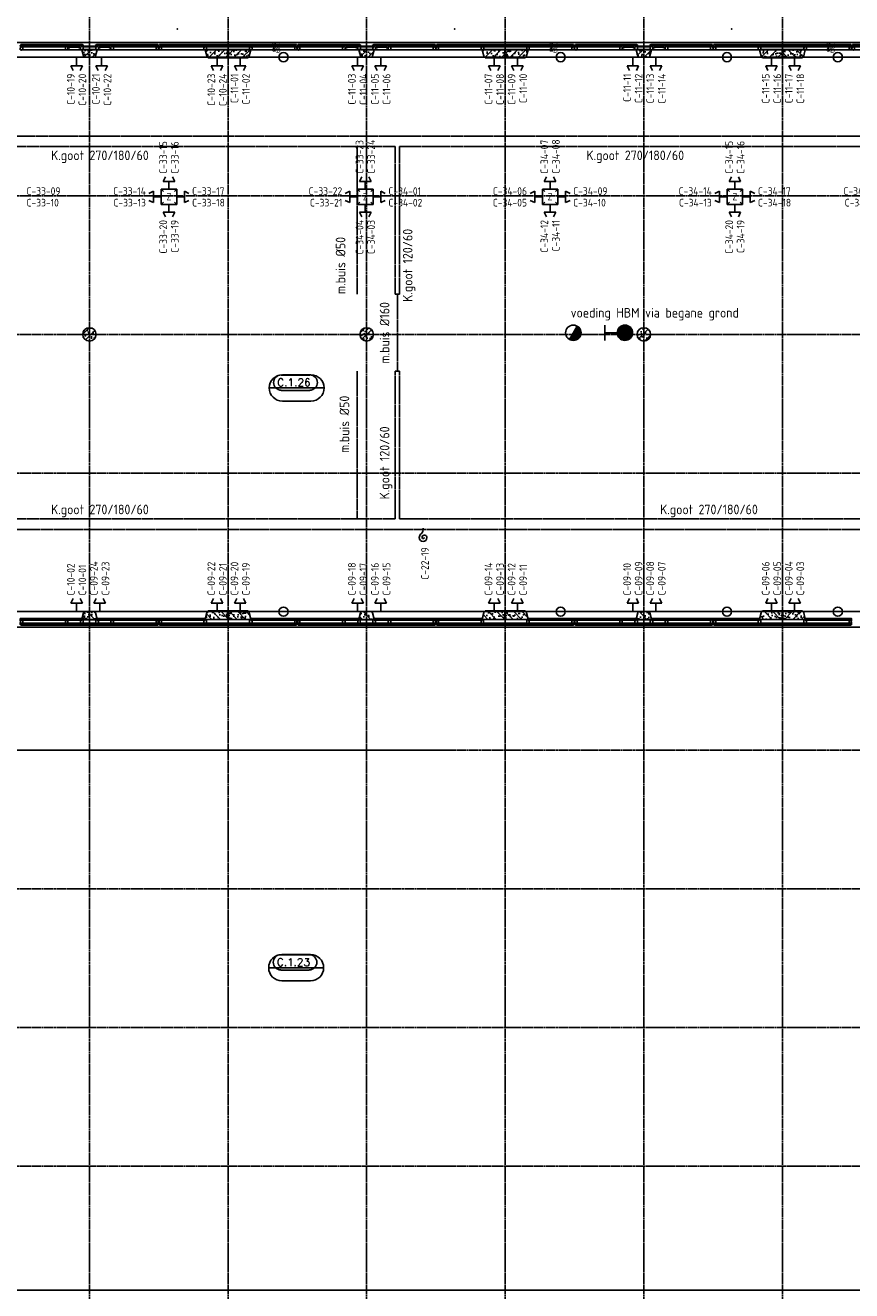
# Model space of a CAD drawing. Extents: x 0 to 1189, y 0 to 841.
# Tile 12 of 33: x 212 to 426, y 328 to 657. Entities that reach past the tile are written whole.
import ezdxf
from ezdxf.enums import TextEntityAlignment as Align

# ---------------------------------------------------------------- set-up
doc = ezdxf.new("R2010")
doc.units = 0
doc.header["$PDSIZE"] = 2
for name, pattern in [('B0304', [6, 5, -0.5, 0, -0.5]), ('DASHDOT', [25.4, 12.7, -6.35, 0, -6.35]), ('DASHDOT2', [12.7, 6.35, -3.175, 0, -3.175]), ('E0001', [1, 1, 0])]:
    doc.linetypes.add(name, pattern=pattern)
doc.layers.get('0').update_dxf_attribs({"linetype": 'CONTINUOUS'})
for name, color, linetype in [('AB$1A---_ATTRIB', 9, 'CONTINUOUS'), ('AL$1A---_ALGEMEEN', 9, 'CONTINUOUS'), ('EL65----_BEVEILIGING', 2, 'CONTINUOUS'), ('ET6130--_KANALISATIE', 7, 'CONTINUOUS'), ('GOTEN', 3, 'CONTINUOUS'), ('STRAMIEN', 1, 'CONTINUOUS'), ('VITELCODERING', 1, 'CONTINUOUS'), ('VITELDATA', 2, 'CONTINUOUS')]:
    doc.layers.add(name, color=color, linetype=linetype)
doc.styles.add('GBB_ISOP', font='b-gbp3.shx')
doc.styles.add('ROMANS', font='romans.shx', dxfattribs={"height": 300})
doc.styles.add('ROMANSCURSIEF', font='romans.shx', dxfattribs={"oblique": 15, "height": 300})
doc.styles.get("Standard").update_dxf_attribs({"font": 'ISO'})
pattern_1 = [(225, (0, 0), (108.6116, -108.6116), []), (197, (0, 0), (-41.26, -127.7242), [0, -130.56, -73.92, 0, -107.52]), (228, (0, 0), (29.465, -129.875), [0, -129.28, 0, -131.84, 0, -106.24]), (251, (0, 0), (76.6585, -107.6209), [0, -128, 0, -768, -105.28])]

# ---------------------------------------------------------------- blocks, each defined once
blk = doc.blocks.new('-STR-H')
at = {"layer": 'AL$1A---_ALGEMEEN', "linetype": 'DASHDOT', "ltscale": 0.5}
blk.add_line((0, 0), (-9880, 0), dxfattribs=at)
at = {"layer": 'AL$1A---_ALGEMEEN', "linetype": 'Continuous', "ltscale": 2}
blk.add_circle((-10000, 0), 120, dxfattribs=at)
for p in [(-8560, 0), (-4960, 0), (-1360, 0)]:
    blk.add_point(p, dxfattribs=at)
blk = doc.blocks.new('-P03')
at = {"layer": 'AL$1A---_ALGEMEEN', "ltscale": 2}
h = blk.add_hatch(dxfattribs=at)
h.set_pattern_fill('PREFB', color=256, scale=8, angle=180, style=0)
h.set_pattern_definition(pattern_1)
h.paths.add_polyline_path([(1829, 156), (1829, 200), (10, 200), (10, 125), (35, 100), (10, 75), (10, 0), (1787, 0)])
h.paths.add_polyline_path([(3791, 156), (3791, 200), (3409, 200), (3409, 156), (3451, 0), (3749, 0)])
h.paths.add_polyline_path([(7190, 125), (7190, 200), (6614, 200), (6614, 156), (6656, 0), (7190, 0), (7190, 75), (7165, 100)])
for p, q in [((10, 0), (10, -20)), ((7190, 0), (7190, -20)), ((10, -20), (1762, -20)), ((7190, -20), (6681, -20))]:
    blk.add_line(p, q, dxfattribs=at)
at = {"layer": 'AL$1A---_ALGEMEEN', "color": 15, "linetype": 'Continuous', "ltscale": 2}
for p, q in [((1767, 0), (1762, -20)), ((1787, 0), (6656, 0)), ((6676, 0), (6681, -20))]:
    blk.add_line(p, q, dxfattribs=at)
at = {"layer": 'AL$1A---_ALGEMEEN', "linetype": 'Continuous', "ltscale": 2}
for points in [[(10, 200), (1829, 200), (1829, 156), (1787, 0), (10, 0), (10, 75), (35, 100), (10, 125), (10, 200)], [(3409, 200), (3791, 200), (3791, 156), (3749, 0), (3451, 0), (3409, 156), (3409, 200)], [(7190, 200), (6614, 200), (6614, 156), (6656, 0), (7190, 0), (7190, 75), (7165, 100), (7190, 125), (7190, 200)]]:
    blk.add_lwpolyline(points, dxfattribs=at)
at = {"layer": 'AL$1A---_ALGEMEEN', "linetype": 'DASHDOT', "ltscale": 2, "rotation": 180}
blk.add_blockref('-STR-H', (-1360, 0), dxfattribs=at)
blk = doc.blocks.new('-P68')
at = {"layer": 'AL$1A---_ALGEMEEN', "ltscale": 2}
h = blk.add_hatch(dxfattribs=at)
h.set_pattern_fill('PREFB', color=256, scale=8, angle=180, style=0)
h.set_pattern_definition(pattern_1)
h.paths.add_polyline_path([(175, 0, 1), (-175, 0, 1)])
at = {"layer": 'AL$1A---_ALGEMEEN', "linetype": 'Continuous', "ltscale": 2}
blk.add_circle((0, 0), 175, dxfattribs=at)
blk.add_circle((0, 0), 175, dxfattribs=at)
blk = doc.blocks.new('-GLASA')
at = {"layer": 'AL$1A---_ALGEMEEN', "color": 15, "ltscale": 2}
for p, q in [((5, 27), (407, 27)), ((5, 27), (5, 3)), ((5, 22), (407, 22)), ((5, 7), (407, 7)), ((5, 3), (407, 3)), ((13, 22), (13, 7))]:
    blk.add_line(p, q, dxfattribs=at)
at = {"layer": 'AL$1A---_ALGEMEEN', "color": 15}
for p, q in [((17, 30), (21, 27)), ((17, 0), (21, 3))]:
    blk.add_line(p, q, dxfattribs=at)
at = {"layer": 'AL$1A---_ALGEMEEN', "color": 15, "ltscale": 2}
blk.add_lwpolyline([(5, 3), (0, 3), (5, 27), (0, 27), (5, 3)], dxfattribs=at)
at = {"layer": 'AL$1A---_ALGEMEEN'}
for p in [(0, 30), (0, 0)]:
    blk.add_point(p, dxfattribs=at)
blk = doc.blocks.new('_DOTSMALL')
at = {"color": 0, "linetype": 'ByBlock', "const_width": 0.5}
blk.add_lwpolyline([(-0.0625, 0, 1), (0.0625, 0, 1)], format="xyb", close=True, dxfattribs=at)
blk = doc.blocks.new('-P1KHE10')
at = {"layer": 'AL$1A---_ALGEMEEN', "ltscale": 2}
for p, q in [((-1731, 3199), (-1798, 3199)), ((-1798, 3199), (-1798, 3159)), ((-1798, 3159), (-1789, 3159)), ((-1789, 3090), (-1798, 3090)), ((-1798, 3090), (-1798, 3075)), ((-1778, 3075), (-1798, 3075)), ((-1789, 3159), (-1789, 3090)), ((-1778, 3075), (-1778, 3060)), ((-1778, 3060), (-1748, 3060)), ((-1748, 3060), (-1748, 3127)), ((-1748, 3127), (-1731, 3127)), ((-1731, 3127), (-1731, 3199)), ((-559, 3199), (-626, 3199)), ((-626, 3199), (-626, 3169)), ((-626, 3169), (-626, 3127)), ((-626, 3127), (-609, 3127)), ((-609, 3127), (-609, 3060)), ((-609, 3060), (-583, 3060)), ((-583, 3060), (-583, 3060)), ((-583, 3060), (-576, 3060)), ((-576, 3127), (-559, 3127)), ((-576, 3060), (-576, 3127)), ((-574, 3125), (-557, 3125)), ((-559, 3199), (-232, 3199)), ((-559, 3127), (-559, 3199)), ((-524, 3129), (-524, 3138)), ((-524, 3129), (-507, 3129)), ((-266, 3129), (-284, 3129)), ((-266, 3129), (-266, 3138)), ((-216, 3125), (-234, 3125)), ((-164, 3199), (-232, 3199)), ((-232, 3199), (-232, 3169)), ((-232, 3169), (-232, 3127)), ((-232, 3127), (-214, 3127)), ((-214, 3127), (-214, 3060)), ((-214, 3060), (-188, 3060)), ((-188, 3060), (-188, 3060)), ((-188, 3060), (-182, 3060)), ((-182, 3127), (-164, 3127)), ((-182, 3060), (-182, 3127)), ((-164, 3127), (-164, 3199)), ((-139, 3070), (-139, 3070)), ((230, 3199), (163, 3199)), ((163, 3199), (163, 3169)), ((163, 3169), (163, 3127)), ((163, 3127), (180, 3127)), ((180, 3127), (180, 3060)), ((180, 3060), (206, 3060)), ((206, 3060), (206, 3060)), ((206, 3060), (214, 3060)), ((214, 3127), (230, 3127)), ((214, 3060), (214, 3127)), ((216, 3125), (232, 3125)), ((230, 3127), (230, 3199)), ((266, 3129), (266, 3138)), ((266, 3129), (282, 3129)), ((523, 3129), (506, 3129)), ((523, 3129), (523, 3138)), ((573, 3125), (556, 3125)), ((626, 3199), (558, 3199)), ((558, 3199), (558, 3169)), ((558, 3169), (558, 3127)), ((558, 3127), (576, 3127)), ((576, 3127), (576, 3060)), ((576, 3060), (602, 3060)), ((602, 3060), (602, 3060)), ((602, 3060), (608, 3060)), ((608, 3127), (626, 3127)), ((608, 3060), (608, 3127)), ((626, 3127), (626, 3199)), ((1731, 3127), (1731, 3199)), ((1731, 3199), (1798, 3199)), ((1748, 3127), (1731, 3127)), ((1748, 3060), (1748, 3127)), ((1778, 3060), (1748, 3060)), ((1778, 3075), (1778, 3060)), ((1778, 3075), (1798, 3075)), ((1798, 3159), (1789, 3159)), ((1789, 3159), (1789, 3090)), ((1789, 3090), (1798, 3090)), ((1798, 3199), (1798, 3159)), ((1798, 3090), (1798, 3075))]:
    blk.add_line(p, q, dxfattribs=at)
at = {"layer": 'AL$1A---_ALGEMEEN', "color": 15, "ltscale": 2}
for p, q in [((-1748, 3060), (-609, 3060)), ((-1731, 3199), (-626, 3199)), ((-1341, 3124), (-1016, 3124)), ((-1341, 3119), (-1016, 3119)), ((-1341, 3104), (-1016, 3104)), ((-1341, 3100), (-1016, 3100)), ((-576, 3060), (-214, 3060)), ((-519, 3126), (-395, 3126)), ((-519, 3126), (-519, 3102)), ((-519, 3121), (-395, 3121)), ((-519, 3106), (-395, 3106)), ((-519, 3102), (-395, 3102)), ((-511, 3121), (-511, 3106)), ((-272, 3126), (-395, 3126)), ((-272, 3121), (-395, 3121)), ((-272, 3106), (-395, 3106)), ((-272, 3102), (-395, 3102)), ((-280, 3121), (-280, 3106)), ((-272, 3126), (-272, 3102)), ((-177, 3119), (0, 3119)), ((-177, 3104), (0, 3104)), ((-177, 3124), (0, 3124)), ((-177, 3124), (-177, 3100)), ((-177, 3100), (0, 3100)), ((-169, 3119), (-169, 3104)), ((-164, 3199), (163, 3199)), ((176, 3124), (0, 3124)), ((176, 3119), (0, 3119)), ((176, 3104), (0, 3104)), ((176, 3100), (0, 3100)), ((168, 3119), (168, 3104)), ((176, 3124), (176, 3100)), ((214, 3060), (576, 3060)), ((230, 3199), (558, 3199)), ((270, 3126), (394, 3126)), ((270, 3126), (270, 3102)), ((270, 3121), (394, 3121)), ((270, 3106), (394, 3106)), ((270, 3102), (394, 3102)), ((278, 3121), (278, 3106)), ((518, 3126), (394, 3126)), ((518, 3121), (394, 3121)), ((518, 3106), (394, 3106)), ((518, 3102), (394, 3102)), ((510, 3121), (510, 3106)), ((518, 3126), (518, 3102)), ((608, 3060), (1748, 3060)), ((626, 3199), (1731, 3199)), ((1341, 3124), (1016, 3124)), ((1341, 3119), (1016, 3119)), ((1341, 3104), (1016, 3104)), ((1341, 3100), (1016, 3100))]:
    blk.add_line(p, q, dxfattribs=at)
at = {"layer": 'AL$1A---_ALGEMEEN'}
for p, q in [((-574, 3125), (-574, 3084)), ((-574, 3084), (-509, 3084)), ((-557, 3125), (-557, 3138)), ((-524, 3138), (-557, 3138)), ((-534, 3148), (-536, 3138)), ((-510, 3148), (-534, 3148)), ((-524, 3099), (-524, 3129)), ((-524, 3099), (-507, 3099)), ((-510, 3148), (-507, 3129)), ((-509, 3084), (-507, 3099)), ((-280, 3148), (-284, 3129)), ((-266, 3099), (-284, 3099)), ((-281, 3084), (-284, 3099)), ((-216, 3084), (-281, 3084)), ((-280, 3148), (-257, 3148)), ((-266, 3138), (-234, 3138)), ((-266, 3099), (-266, 3129)), ((-257, 3148), (-255, 3138)), ((-234, 3125), (-234, 3138)), ((-216, 3125), (-216, 3084)), ((216, 3125), (216, 3084)), ((216, 3084), (280, 3084)), ((232, 3125), (232, 3138)), ((266, 3138), (232, 3138)), ((256, 3148), (254, 3138)), ((279, 3148), (256, 3148)), ((266, 3099), (266, 3129)), ((266, 3099), (282, 3099)), ((279, 3148), (282, 3129)), ((280, 3084), (282, 3099)), ((509, 3148), (506, 3129)), ((523, 3099), (506, 3099)), ((508, 3084), (506, 3099)), ((573, 3084), (508, 3084)), ((509, 3148), (533, 3148)), ((523, 3138), (556, 3138)), ((523, 3099), (523, 3129)), ((533, 3148), (535, 3138)), ((556, 3125), (556, 3138)), ((573, 3125), (573, 3084))]:
    blk.add_line(p, q, dxfattribs=at)
at = {"layer": 'AL$1A---_ALGEMEEN', "color": 15}
for p, q in [((-507, 3129), (-503, 3126)), ((-507, 3099), (-503, 3102)), ((-284, 3129), (-288, 3126)), ((-284, 3099), (-288, 3102)), ((-164, 3127), (-160, 3124)), ((-164, 3097), (-160, 3100)), ((163, 3127), (159, 3124)), ((163, 3097), (159, 3100)), ((282, 3129), (287, 3126)), ((282, 3099), (287, 3102)), ((506, 3129), (502, 3126)), ((506, 3099), (502, 3102))]:
    blk.add_line(p, q, dxfattribs=at)
at = {"layer": 'AL$1A---_ALGEMEEN', "color": 15, "linetype": 'ByBlock', "ltscale": 2}
blk.add_line((2410, 3060), (2410, 3199), dxfattribs=at)
at = {"layer": 'AL$1A---_ALGEMEEN'}
for points in [[(-1748, 3070), (-1731, 3070), (-1731, 3097), (-1748, 3097)], [(-609, 3070), (-626, 3070), (-626, 3097), (-609, 3097)], [(-182, 3070), (-164, 3070), (-164, 3097), (-182, 3097)], [(163, 3070), (180, 3070), (180, 3097), (163, 3097)], [(609, 3070), (626, 3070), (626, 3097), (609, 3097)], [(1748, 3070), (1731, 3070), (1731, 3097), (1748, 3097)]]:
    blk.add_lwpolyline(points, close=True, dxfattribs=at)
at = {"layer": 'AL$1A---_ALGEMEEN', "color": 15, "ltscale": 2}
for points in [[(-519, 3102), (-524, 3102), (-519, 3126), (-524, 3126), (-519, 3102)], [(-272, 3102), (-266, 3102), (-272, 3126), (-266, 3126), (-272, 3102)], [(-177, 3100), (-182, 3100), (-177, 3124), (-182, 3124), (-177, 3100)], [(176, 3100), (180, 3100), (176, 3124), (180, 3124), (176, 3100)], [(270, 3102), (266, 3102), (270, 3126), (266, 3126), (270, 3102)], [(518, 3102), (523, 3102), (518, 3126), (523, 3126), (518, 3102)]]:
    blk.add_lwpolyline(points, dxfattribs=at)
at = {"layer": 'AL$1A---_ALGEMEEN'}
for p in [(-182, 3127), (-182, 3097), (180, 3097)]:
    blk.add_point(p, dxfattribs=at)
at = {"layer": 'AL$1A---_ALGEMEEN', "color": 15, "linetype": 'ByBlock', "ltscale": 2}
for p in [(1761, 3199), (2410, 3199)]:
    blk.add_point(p, dxfattribs=at)
at = {"layer": 'AL$1A---_ALGEMEEN', "color": 15, "ltscale": 2}
for p in [(-1748, 3097), (609, 3097)]:
    blk.add_blockref('-GLASA', p, dxfattribs=at)
at = {"layer": 'AL$1A---_ALGEMEEN', "color": 15, "ltscale": 2, "xscale": -1}
for p in [(-609, 3097), (1748, 3097)]:
    blk.add_blockref('-GLASA', p, dxfattribs=at)
at = {"layer": 'AL$1A---_ALGEMEEN', "color": 15, "linetype": 'ByBlock', "ltscale": 2, "xscale": 150, "yscale": 150, "zscale": 150}
for p, rotation in [((2410, 3199), 90), ((2410, 3060), 270)]:
    blk.add_blockref('_DOTSMALL', p, dxfattribs=dict(at, rotation=rotation))
at = {"layer": 'AL$1A---_ALGEMEEN', "color": 15, "linetype": 'ByBlock', "ltscale": 2, "insert": (2310, 3135), "char_height": 125, "attachment_point": 5, "rotation": 90, "style": 'GBB_ISOP'}
blk.add_mtext('\\A1;139', dxfattribs=at)
blk = doc.blocks.new('-P1KHE11')
at = {"layer": 'AL$1A---_ALGEMEEN', "ltscale": 2}
for p, q in [((67, 139), (0, 139)), ((0, 139), (0, 99)), ((0, 99), (9, 99)), ((9, 30), (0, 30)), ((0, 30), (0, 15)), ((20, 15), (0, 15)), ((9, 99), (9, 30)), ((20, 15), (20, 0)), ((20, 0), (50, 0)), ((50, 0), (50, 67)), ((50, 67), (67, 67)), ((67, 67), (67, 139)), ((1239, 139), (1172, 139)), ((1172, 139), (1172, 109)), ((1172, 109), (1172, 67)), ((1172, 67), (1189, 67)), ((1189, 67), (1189, 0)), ((1189, 0), (1215, 0)), ((1215, 0), (1215, 0)), ((1215, 0), (1222, 0)), ((1222, 67), (1239, 67)), ((1222, 0), (1222, 67)), ((1239, 67), (1239, 139)), ((2424, 139), (2356, 139)), ((2356, 139), (2356, 109)), ((2356, 109), (2356, 67)), ((2356, 67), (2374, 67)), ((2374, 67), (2374, 0)), ((2374, 0), (2400, 0)), ((2400, 0), (2400, 0)), ((2400, 0), (2406, 0)), ((2406, 67), (2424, 67)), ((2406, 0), (2406, 67)), ((2424, 67), (2424, 139)), ((3529, 67), (3529, 139)), ((3529, 139), (3596, 139)), ((3546, 67), (3529, 67)), ((3546, 0), (3546, 67)), ((3576, 0), (3546, 0)), ((3576, 15), (3576, 0)), ((3576, 15), (3596, 15)), ((3596, 99), (3587, 99)), ((3587, 99), (3587, 30)), ((3587, 30), (3596, 30)), ((3596, 139), (3596, 99)), ((3596, 30), (3596, 15))]:
    blk.add_line(p, q, dxfattribs=at)
at = {"layer": 'AL$1A---_ALGEMEEN', "color": 15, "ltscale": 2}
for p, q in [((50, 0), (1189, 0)), ((67, 139), (1172, 139)), ((457, 64), (782, 64)), ((457, 59), (782, 59)), ((457, 44), (782, 44)), ((457, 40), (782, 40)), ((1222, 0), (2374, 0)), ((1239, 139), (2356, 139)), ((1629, 64), (1966, 64)), ((1629, 59), (1966, 59)), ((1629, 44), (1966, 44)), ((1629, 40), (1966, 40)), ((2406, 0), (3546, 0)), ((2424, 139), (3529, 139)), ((3139, 64), (2814, 64)), ((3139, 59), (2814, 59)), ((3139, 44), (2814, 44)), ((3139, 40), (2814, 40))]:
    blk.add_line(p, q, dxfattribs=at)
at = {"layer": 'AL$1A---_ALGEMEEN'}
for points in [[(50, 10), (67, 10), (67, 37), (50, 37)], [(1189, 10), (1172, 10), (1172, 37), (1189, 37)], [(1222, 10), (1239, 10), (1239, 37), (1222, 37)], [(2373, 10), (2356, 10), (2356, 37), (2373, 37)], [(2407, 10), (2424, 10), (2424, 37), (2407, 37)], [(3546, 10), (3529, 10), (3529, 37), (3546, 37)]]:
    blk.add_lwpolyline(points, close=True, dxfattribs=at)
at = {"layer": 'AL$1A---_ALGEMEEN', "ltscale": 2}
blk.add_point((3114, -403), dxfattribs=at)
at = {"layer": 'AL$1A---_ALGEMEEN', "color": 15, "ltscale": 2}
for p in [(50, 37), (1222, 37), (2407, 37)]:
    blk.add_blockref('-GLASA', p, dxfattribs=at)
at = {"layer": 'AL$1A---_ALGEMEEN', "color": 15, "ltscale": 2, "xscale": -1}
for p in [(1189, 37), (2373, 37), (3546, 37)]:
    blk.add_blockref('-GLASA', p, dxfattribs=at)
blk = doc.blocks.new('-P1KHI11')
at = {"layer": 'AL$1A---_ALGEMEEN', "color": 15, "ltscale": 2}
for p, q in [((-607, -214), (-1750, -214)), ((-1750, -214), (-1750, -222)), ((-607, -222), (-1750, -222)), ((-607, -302), (-1750, -302)), ((-1750, -302), (-1750, -306)), ((-607, -306), (-1750, -306)), ((-1731, -180), (-626, -180)), ((-607, -214), (-607, -222)), ((-607, -302), (-607, -306)), ((569, -302), (-569, -302)), ((-569, -302), (-569, -306)), ((569, -306), (-569, -306)), ((569, -302), (569, -306)), ((607, -214), (607, -222)), ((607, -214), (1750, -214)), ((607, -222), (1750, -222)), ((607, -302), (607, -306)), ((607, -302), (1750, -302)), ((607, -306), (1750, -306)), ((1731, -180), (626, -180)), ((1750, -214), (1750, -222)), ((1750, -302), (1750, -306)), ((-1748, -349), (-609, -349)), ((586, -349), (-576, -349)), ((1758, -349), (609, -349))]:
    blk.add_line(p, q, dxfattribs=at)
at = {"layer": 'AL$1A---_ALGEMEEN', "linetype": 'Continuous', "ltscale": 2}
for points in [[(-1731, -210), (-1731, -180), (-1798, -180), (-1798, -210), (-1731, -210)], [(-1798, -310), (-1731, -310), (-1731, -339), (-1748, -339), (-1748, -349), (-1778, -349), (-1778, -334), (-1798, -334), (-1798, -310)], [(-586, -210), (-586, -180), (-627, -180), (-627, -210), (-586, -210)], [(-626, -310), (-559, -310), (-559, -339), (-576, -339), (-576, -349), (-609, -349), (-609, -339), (-626, -339), (-626, -310)], [(626, -310), (559, -310), (559, -339), (576, -339), (576, -349), (609, -349), (609, -339), (626, -339), (626, -310)], [(586, -210), (586, -180), (626, -180), (626, -210), (586, -210)], [(1731, -210), (1731, -180), (1798, -180), (1798, -210), (1731, -210)], [(1798, -310), (1731, -310), (1731, -339), (1748, -339), (1748, -349), (1778, -349), (1778, -334), (1798, -334), (1798, -310)]]:
    blk.add_lwpolyline(points, dxfattribs=at)
at = {"layer": 'AL$1A---_ALGEMEEN', "color": 15, "linetype": 'Continuous', "ltscale": 2}
for points in [[(-1798, -210), (-1798, -226), (-1798, -226), (-1798, -240), (-1789, -240), (-1789, -280), (-1798, -280), (-1798, -298), (-1798, -298), (-1798, -310), (-1758, -310), (-1758, -298), (-1731, -298), (-1731, -230), (-1731, -226), (-1758, -226), (-1758, -210), (-1795, -210)], [(1798, -210), (1798, -226), (1798, -226), (1798, -240), (1789, -240), (1789, -280), (1798, -280), (1798, -298), (1798, -298), (1798, -310), (1758, -310), (1758, -298), (1731, -298), (1731, -230), (1731, -226), (1758, -226), (1758, -210), (1795, -210)]]:
    blk.add_lwpolyline(points, close=True, dxfattribs=at)
at = {"layer": 'AL$1A---_ALGEMEEN', "linetype": 'Continuous', "ltscale": 2}
for points in [[(-600, -210), (-600, -226), (-627, -226), (-627, -270), (-627, -298), (-600, -298), (-600, -310), (-577, -310), (-577, -298), (-560, -298), (-560, -230), (-560, -210), (-597, -210)], [(599, -210), (599, -226), (626, -226), (626, -270), (626, -298), (599, -298), (599, -310), (576, -310), (576, -298), (559, -298), (559, -230), (559, -210), (596, -210)]]:
    blk.add_lwpolyline(points, close=True, dxfattribs=at)
blk = doc.blocks.new('-P1KHI10')
at = {"layer": 'AL$1A---_ALGEMEEN', "color": 15, "ltscale": 2}
for p, q in [((-607, -214), (-1750, -214)), ((-1750, -214), (-1750, -222)), ((-607, -222), (-1750, -222)), ((-607, -302), (-1750, -302)), ((-1750, -302), (-1750, -306)), ((-607, -306), (-1750, -306)), ((-1731, -180), (-626, -180)), ((-607, -214), (-607, -222)), ((-607, -302), (-607, -306)), ((-209, -214), (-578, -214)), ((-578, -214), (-578, -222)), ((-209, -222), (-578, -222)), ((-209, -302), (-578, -302)), ((-578, -302), (-578, -306)), ((-209, -306), (-578, -306)), ((-559, -180), (-231, -180)), ((-209, -214), (-209, -222)), ((-209, -302), (-209, -306)), ((-177, -302), (-177, -306)), ((173, -302), (-177, -302)), ((173, -306), (-177, -306)), ((-164, -210), (164, -210)), ((173, -302), (173, -306)), ((211, -302), (578, -302)), ((211, -302), (211, -306)), ((211, -306), (578, -306)), ((212, -214), (578, -214)), ((212, -214), (212, -222)), ((212, -222), (578, -222)), ((559, -180), (231, -180)), ((578, -214), (578, -222)), ((578, -302), (578, -306)), ((607, -214), (607, -222)), ((607, -214), (1750, -214)), ((607, -222), (1750, -222)), ((607, -302), (607, -306)), ((607, -302), (1750, -302)), ((607, -306), (1750, -306)), ((1731, -180), (626, -180)), ((1750, -214), (1750, -222)), ((1750, -302), (1750, -306)), ((-1748, -349), (-609, -349)), ((586, -349), (-576, -349)), ((1758, -349), (609, -349))]:
    blk.add_line(p, q, dxfattribs=at)
at = {"layer": 'AL$1A---_ALGEMEEN', "linetype": 'Continuous', "ltscale": 2}
for points in [[(-1731, -210), (-1731, -180), (-1798, -180), (-1798, -210), (-1731, -210)], [(-1798, -310), (-1731, -310), (-1731, -339), (-1748, -339), (-1748, -349), (-1778, -349), (-1778, -334), (-1798, -334), (-1798, -310)], [(-559, -210), (-559, -180), (-626, -180), (-626, -210), (-559, -210)], [(-626, -310), (-559, -310), (-559, -339), (-576, -339), (-576, -349), (-609, -349), (-609, -339), (-626, -339), (-626, -310)], [(-191, -210), (-191, -180), (-231, -180), (-231, -210), (-191, -210)], [(-231, -310), (-164, -310), (-164, -339), (-181, -339), (-181, -349), (-214, -349), (-214, -339), (-231, -339), (-231, -310)], [(231, -310), (164, -310), (164, -339), (181, -339), (181, -349), (214, -349), (214, -339), (231, -339), (231, -310)], [(191, -210), (191, -180), (231, -180), (231, -210), (191, -210)], [(559, -210), (559, -180), (626, -180), (626, -210), (559, -210)], [(626, -310), (559, -310), (559, -339), (576, -339), (576, -349), (609, -349), (609, -339), (626, -339), (626, -310)], [(1731, -210), (1731, -180), (1798, -180), (1798, -210), (1731, -210)], [(1798, -310), (1731, -310), (1731, -339), (1748, -339), (1748, -349), (1778, -349), (1778, -334), (1798, -334), (1798, -310)]]:
    blk.add_lwpolyline(points, dxfattribs=at)
at = {"layer": 'AL$1A---_ALGEMEEN', "color": 15, "linetype": 'Continuous', "ltscale": 2}
for points in [[(-1798, -210), (-1798, -226), (-1798, -226), (-1798, -240), (-1789, -240), (-1789, -280), (-1798, -280), (-1798, -298), (-1798, -298), (-1798, -310), (-1758, -310), (-1758, -298), (-1731, -298), (-1731, -230), (-1731, -226), (-1758, -226), (-1758, -210), (-1795, -210)], [(1798, -210), (1798, -226), (1798, -226), (1798, -240), (1789, -240), (1789, -280), (1798, -280), (1798, -298), (1798, -298), (1798, -310), (1758, -310), (1758, -298), (1731, -298), (1731, -230), (1731, -226), (1758, -226), (1758, -210), (1795, -210)]]:
    blk.add_lwpolyline(points, close=True, dxfattribs=at)
at = {"layer": 'AL$1A---_ALGEMEEN', "linetype": 'Continuous', "ltscale": 2}
for points in [[(-599, -210), (-599, -226), (-626, -226), (-626, -270), (-626, -298), (-599, -298), (-599, -310), (-586, -310), (-586, -298), (-559, -298), (-559, -230), (-559, -226), (-586, -226), (-586, -210), (-596, -210)], [(-204, -210), (-204, -226), (-231, -226), (-231, -270), (-231, -298), (-204, -298), (-204, -310), (-181, -310), (-181, -298), (-164, -298), (-164, -230), (-164, -210), (-201, -210)], [(204, -210), (204, -226), (231, -226), (231, -270), (231, -298), (204, -298), (204, -310), (181, -310), (181, -298), (164, -298), (164, -230), (164, -210), (201, -210)], [(599, -210), (599, -226), (626, -226), (626, -270), (626, -298), (599, -298), (599, -310), (586, -310), (586, -298), (559, -298), (559, -230), (559, -226), (586, -226), (586, -210), (596, -210)]]:
    blk.add_lwpolyline(points, close=True, dxfattribs=at)
blk = doc.blocks.new('-RUIM-NR')
at = {"layer": 'AL$1A---_ALGEMEEN', "color": 15, "linetype": 'ByBlock'}
for p, q in [((340, 337), (-399, 337)), ((370, 343), (-370, 343)), ((-713, 0), (713, 0)), ((341, -62), (-399, -62)), ((370, -343), (-370, -343))]:
    blk.add_line(p, q, dxfattribs=at)
for centre, radius, start, end in [((-370, 0), 343, 90, 270), ((-399, 140), 198, 90, 270), ((340, 140), 198, 270, 90), ((370, 0), 343, 270, 90)]:
    blk.add_arc(centre, radius, start, end, dxfattribs=at)
at = {"layer": 'AB$1A---_ATTRIB', "linetype": 'Continuous', "style": 'ROMANS'}
blk.add_attdef('RUIMTENUMMER', (-502, 43), '', height=200, dxfattribs=at)
at = {"layer": 'AB$1A---_ATTRIB', "color": 1, "linetype": 'Continuous', "style": 'ROMANS'}
blk.add_attdef('PEILMAAT', (-557, -214), '', height=150, dxfattribs=at)
blk = doc.blocks.new('-P01')
at = {"layer": 'AL$1A---_ALGEMEEN', "ltscale": 2}
h = blk.add_hatch(dxfattribs=at)
h.set_pattern_fill('PREFB', color=256, scale=8, angle=180, style=0)
h.set_pattern_definition(pattern_1)
h.paths.add_polyline_path([(586, 160), (586, 200), (10, 200), (10, 125), (35, 100), (10, 75), (10, 0), (543, 0)])
h.paths.add_polyline_path([(3791, 160), (3791, 200), (3409, 200), (3409, 160), (3452, 0), (3748, 0)])
h.paths.add_polyline_path([(7190, 75), (7165, 100), (7190, 125), (7190, 200), (6614, 200), (6614, 160), (6657, 0), (7190, 0)])
at = {"layer": 'AL$1A---_ALGEMEEN', "linetype": 'Continuous', "ltscale": 2}
for p, q in [((10, 200), (586, 200)), ((10, 125), (10, 200)), ((10, 0), (10, 75)), ((543, 0), (10, 0)), ((586, 160), (543, 0)), ((586, 200), (586, 160)), ((3409, 200), (3791, 200)), ((3409, 160), (3409, 200)), ((3452, 0), (3409, 160)), ((3748, 0), (3452, 0)), ((3791, 160), (3748, 0)), ((3791, 200), (3791, 160)), ((7190, 200), (6614, 200)), ((6614, 200), (6614, 160)), ((6614, 160), (6657, 0)), ((6657, 0), (7190, 0)), ((7190, 125), (7190, 200)), ((7190, 0), (7190, 75))]:
    blk.add_line(p, q, dxfattribs=at)
at = {"layer": 'AL$1A---_ALGEMEEN', "color": 15, "linetype": 'Continuous', "ltscale": 2}
for p, q in [((10, 0), (7190, 0)), ((524, 0), (519, -20)), ((6676, 0), (6681, -20))]:
    blk.add_line(p, q, dxfattribs=at)
at = {"layer": 'AL$1A---_ALGEMEEN', "ltscale": 2}
for p, q in [((10, 0), (10, -20)), ((7190, 0), (7190, -20)), ((10, -20), (519, -20)), ((7190, -20), (6681, -20))]:
    blk.add_line(p, q, dxfattribs=at)
at = {"layer": 'AL$1A---_ALGEMEEN', "linetype": 'Continuous', "ltscale": 2}
for points in [[(10, 125), (35, 100), (10, 75)], [(7190, 75), (7165, 100), (7190, 125)]]:
    blk.add_lwpolyline(points, dxfattribs=at)
at = {"layer": 'AL$1A---_ALGEMEEN', "linetype": 'DASHDOT', "ltscale": 0.5, "rotation": 180}
blk.add_blockref('-STR-H', (-1360, 0), dxfattribs=at)
blk = doc.blocks.new('-954P-KOLOMBI')
at = {"layer": 'AL$1A---_ALGEMEEN', "ltscale": 2}
blk.add_circle((0, 0), 175, dxfattribs=at)
blk = doc.blocks.new('XREF_B-A3-II-113')
at = {"layer": 'AL$1A---_ALGEMEEN', "color": 8, "ltscale": 5}
for p, q in [((26264, 77641), (58674, 77641)), ((28070, 62461), (60227, 62461)), ((28070, 45241), (71052, 45241))]:
    blk.add_line(p, q, dxfattribs=at)
at = {"layer": 'STRAMIEN', "color": 8, "linetype": 'B0304', "ltscale": 10}
for p, q in [((35272, 86161), (35272, 25534)), ((38872, 86161), (38872, 25534)), ((42472, 86161), (42472, 25534)), ((46072, 86161), (46072, 25534)), ((49672, 86161), (49672, 25534)), ((53272, 86161), (53272, 25534)), ((17072, 77261), (103982, 77261)), ((17072, 73661), (103982, 73661)), ((17072, 70061), (103982, 70061)), ((17072, 66461), (103982, 66461)), ((17072, 62861), (103982, 62861)), ((17072, 59261), (103982, 59261)), ((17072, 55661), (103982, 55661)), ((17072, 52061), (103982, 52061)), ((17072, 48461), (103982, 48461))]:
    blk.add_line(p, q, dxfattribs=at)
at = {"layer": 'STRAMIEN', "color": 8, "ltscale": 2}
blk.add_line((16481, 59261), (44322, 59261), dxfattribs=at)
at = {"layer": 'AL$1A---_ALGEMEEN', "color": 8, "linetype": 'Continuous', "ltscale": 2, "rotation": 180}
for name, p in [('-P1KHE11', (40670, 77590)), ('-P1KHE11', (47870, 77590)), ('-P1KHE11', (55070, 77590)), ('-P1KHE10', (35272, 80651)), ('-P1KHE10', (42472, 80651)), ('-P1KHE10', (49672, 80651)), ('-P1KHE10', (56872, 80651)), ('-P03', (60472, 62861))]:
    blk.add_blockref(name, p, dxfattribs=at)
at = {"layer": 'AL$1A---_ALGEMEEN', "color": 8, "ltscale": 2}
for name, p in [('-P01', (31672, 77261)), ('-P01', (38872, 77261)), ('-P01', (46072, 77261)), ('-954P-KOLOMBI', (35272, 70061)), ('-954P-KOLOMBI', (42472, 70061)), ('-954P-KOLOMBI', (49672, 70061))]:
    blk.add_blockref(name, p, dxfattribs=at)
at = {"layer": 'AL$1A---_ALGEMEEN', "color": 8, "linetype": 'Continuous', "ltscale": 2, "xscale": -1}
blk.add_blockref('-P03', (60472, 77261), dxfattribs=at)
at = {"layer": 'AL$1A---_ALGEMEEN', "color": 8, "linetype": 'DASHDOT2', "ltscale": 2, "xscale": -1}
blk.add_blockref('-P03', (60472, 77261), dxfattribs=at)
at = {"layer": 'AL$1A---_ALGEMEEN', "color": 8, "linetype": 'Continuous', "ltscale": 2}
for name, p in [('-P68', (35272, 70061)), ('-P68', (42472, 70061)), ('-P68', (49672, 70061)), ('-P1KHI10', (35272, 62861)), ('-P1KHI11', (38872, 62861)), ('-P1KHI10', (42472, 62861)), ('-P1KHI11', (46072, 62861)), ('-P1KHI10', (49672, 62861)), ('-P1KHI11', (53272, 62861))]:
    blk.add_blockref(name, p, dxfattribs=at)
at = {"layer": 'AL$1A---_ALGEMEEN', "color": 8}
ref = blk.add_blockref('-RUIM-NR', (40654, 68670), dxfattribs=at)
ref.add_attrib('RUIMTENUMMER', 'C.1.26', (40152, 68713), dxfattribs={"layer": 'AB$1A---_ATTRIB', "linetype": 'ByBlock', "height": 200, "style": 'ROMANSCURSIEF'})
at = {"layer": 'AL$1A---_ALGEMEEN', "color": 8, "ltscale": 2, "xscale": -1, "rotation": 180}
for p in [(31672, 62861), (38872, 62861), (46072, 62861)]:
    blk.add_blockref('-P01', p, dxfattribs=at)
at = {"layer": 'AL$1A---_ALGEMEEN', "color": 8}
ref = blk.add_blockref('-RUIM-NR', (40642, 53614), dxfattribs=at)
ref.add_attrib('RUIMTENUMMER', 'C.1.23', (40140, 53657), dxfattribs={"layer": 'AB$1A---_ATTRIB', "linetype": 'ByBlock', "height": 200, "style": 'ROMANSCURSIEF'})
blk = doc.blocks.new('$DAT003')
for p, q in [((0, 0), (2, 0)), ((3.2, 0.9), (2, 1.5)), ((2, -1.5), (2, 1.5)), ((3.2, -0.9), (2, -1.5))]:
    blk.add_line(p, q)
blk = doc.blocks.new('*X704')
at = {"color": 0}
for p, q in [((68, 175), (72, 175)), ((68.01, 175.2), (71.99, 175.2)), ((68.01, 174.8), (71.99, 174.8)), ((68.04, 175.4), (71.96, 175.4)), ((68.04, 174.6), (71.96, 174.6)), ((68.09, 175.6), (71.91, 175.6)), ((68.09, 174.4), (71.91, 174.4)), ((68.17, 175.8), (71.83, 175.8)), ((68.17, 174.2), (71.83, 174.2)), ((68.27, 176), (71.73, 176)), ((68.4, 176.2), (71.6, 176.2)), ((68.57, 176.4), (71.43, 176.4)), ((68.8, 176.6), (71.2, 176.6)), ((69.13, 176.8), (70.87, 176.8)), ((68.27, 174), (71.73, 174)), ((68.4, 173.8), (71.6, 173.8)), ((68.57, 173.6), (71.43, 173.6)), ((68.8, 173.4), (71.2, 173.4)), ((69.13, 173.2), (70.87, 173.2))]:
    blk.add_line(p, q, dxfattribs=at)
blk = doc.blocks.new('ESDHMA')
for p, q in [((0, -2), (0, -5.22)), ((0, -5.22), (-2, -5.22)), ((0, -5.22), (2, -5.22))]:
    blk.add_line(p, q)
blk.add_circle((0, 0), 2)
blk.add_blockref('*X704', (-70, -175))
blk.add_attdef('GROEPSNUMMER', (-1.15, -8.57), '', height=2.5)
blk = doc.blocks.new('ESDRM')
blk.add_line((1, 1.73), (-1, -1.73))
at = {"color": 0}
for p, q in [((0, 0), (2, 0)), ((0.12, 0.2), (1.99, 0.2)), ((0.23, 0.4), (1.96, 0.4)), ((0.35, 0.6), (1.91, 0.6)), ((0.46, 0.8), (1.83, 0.8)), ((0.58, 1), (1.73, 1)), ((0.69, 1.2), (1.6, 1.2)), ((0.81, 1.4), (1.43, 1.4)), ((0.92, 1.6), (1.2, 1.6)), ((-0.92, -1.6), (1.2, -1.6)), ((-0.87, -1.8), (0.87, -1.8)), ((-0.81, -1.4), (1.43, -1.4)), ((-0.69, -1.2), (1.6, -1.2)), ((-0.58, -1), (1.73, -1)), ((-0.46, -0.8), (1.83, -0.8)), ((-0.35, -0.6), (1.91, -0.6)), ((-0.23, -0.4), (1.96, -0.4)), ((-0.12, -0.2), (1.99, -0.2))]:
    blk.add_line(p, q, dxfattribs=at)
blk.add_circle((0, 0), 2)
blk.add_attdef('GROEPSNUMMER', (3.22, -1.28), '', height=2.5)
blk = doc.blocks.new('DAT030')
for p, q in [((-2, 2), (-1.41, 1.41)), ((-2, -2), (-2, 2)), ((-2, 2), (2, 2)), ((2, 2), (1.41, 1.41)), ((2, 2), (2, -2)), ((-1.41, -1.41), (-2, -2)), ((2, -2), (-2, -2)), ((1.41, -1.41), (2, -2))]:
    blk.add_line(p, q)
at = {"color": 4}
blk.add_attdef('NR', text='', height=1.8, dxfattribs=at).set_placement((0, 0), align=Align.MIDDLE)
blk = doc.blocks.new('DAT029')
blk.add_lwpolyline([(0, 0), (0.5, 0, -0.236068), (1.5, -0.5, 0.236068), (2.5, -1, 1), (2.5, 1, 0.819804), (2.25, -0.25, 0.457677), (2.75, 0, 0.568657), (2.5, 0.25, 3.072989)], format="xyb")

msp = doc.modelspace()

# ---------------------------------------------------------------- linework, layer by layer
at = {"layer": 'GOTEN', "linetype": 'E0001'}
for p, q in [((473.96, 627.77), (121.82, 627.77)), ((307.72, 625.07), (124.52, 625.07)), ((307.72, 586.71), (307.72, 625.07)), ((308.92, 586.71), (308.92, 625.07)), ((473.96, 625.07), (308.92, 625.07)), ((308.92, 586.71), (307.72, 586.71)), ((307.72, 528.35), (307.72, 566.71)), ((308.92, 566.71), (307.72, 566.71)), ((308.92, 528.35), (308.92, 566.71)), ((307.72, 528.35), (124.52, 528.35)), ((474.76, 528.35), (308.92, 528.35)), ((477.46, 525.65), (124.52, 525.65))]:
    msp.add_line(p, q, dxfattribs=at)
at = {"layer": 'GOTEN', "color": 4, "linetype": 'E0001'}
for p, q in [((297.88, 586.71), (297.88, 625.07)), ((308.32, 586.71), (308.32, 566.71)), ((297.88, 566.71), (297.88, 528.35))]:
    msp.add_line(p, q, dxfattribs=at)

# ---------------------------------------------------------------- block references
at = {"xscale": 0.01, "yscale": 0.01, "zscale": 0.01}
msp.add_blockref('XREF_B-A3-II-113', (-124.38, -124.33), dxfattribs=at)
at = {"layer": 'EL65----_BEVEILIGING', "linetype": 'E0001'}
msp.add_blockref('ESDRM', (354.03, 576.71), dxfattribs=at)
at = {"layer": 'EL65----_BEVEILIGING', "linetype": 'E0001', "xscale": -1, "rotation": 270}
msp.add_blockref('ESDHMA', (367.44, 576.71), dxfattribs=at)
at = {"layer": 'VITELDATA'}
for name, p, rotation in [('$DAT003', (225, 648), 270), ('$DAT003', (231.5, 648), 270), ('$DAT003', (261.5, 648), 270), ('$DAT003', (267.5, 648), 270), ('$DAT003', (298, 648), 270), ('$DAT003', (304, 648), 270), ('$DAT003', (333.5, 648), 270), ('$DAT003', (339.5, 648), 270), ('$DAT003', (369.5, 648), 270), ('$DAT003', (375.5, 648), 270), ('$DAT003', (405.5, 648), 270), ('$DAT003', (411.5, 648), 270), ('$DAT003', (249, 614), 90), ('$DAT003', (300, 614), 90), ('$DAT003', (348, 614), 90), ('$DAT003', (396, 614), 90), ('$DAT003', (247, 612), 180), ('$DAT003', (298, 612), 180), ('$DAT003', (346, 612), 180), ('$DAT003', (394, 612), 180), ('$DAT003', (249, 610), 270), ('$DAT003', (300, 610), 270), ('$DAT003', (348, 610), 270), ('$DAT003', (396, 610), 270), ('DAT029', (315, 526), 270), ('$DAT003', (225, 504.5), 90), ('$DAT003', (231, 504.5), 90), ('$DAT003', (261.5, 504.5), 90), ('$DAT003', (267.5, 504.5), 90), ('$DAT003', (298, 504.5), 90), ('$DAT003', (304, 504.5), 90), ('$DAT003', (333.5, 504.5), 90), ('$DAT003', (339.5, 504.5), 90), ('$DAT003', (369.5, 504.5), 90), ('$DAT003', (375.5, 504.5), 90), ('$DAT003', (405.5, 504.5), 90), ('$DAT003', (411.5, 504.5), 90)]:
    msp.add_blockref(name, p, dxfattribs=dict(at, rotation=rotation))
for p in [(249, 612), (300, 612), (348, 612), (396, 612)]:
    msp.add_blockref('DAT030', p, dxfattribs=at).add_auto_attribs({'NR': 'Z'})
for p in [(251, 612), (302, 612), (350, 612), (398, 612)]:
    msp.add_blockref('$DAT003', p, dxfattribs=at)

# ---------------------------------------------------------------- texts
at = {"layer": 'EL65----_BEVEILIGING', "color": 2, "linetype": 'E0001'}
msp.add_text('voeding HBM via begane grond', height=2.5, dxfattribs=at).set_placement((353.34, 580.66))
at = {"layer": 'ET6130--_KANALISATIE', "color": 2, "linetype": 'E0001'}
for p in [(218.37, 621.54), (357.43, 621.54), (218.37, 529.57), (376.58, 529.57)]:
    msp.add_text('K.goot 270/180/60', height=2.5, dxfattribs=at).set_placement(p)
for s, p in [('K.goot 120/60', (312.26, 584.74)), ('m.buis %%C50', (294.82, 586.76)), ('m.buis %%C160', (306.26, 568.72)), ('m.buis %%C50', (295.82, 545.52)), ('K.goot 120/60', (306.26, 533.43))]:
    msp.add_text(s, height=2.5, rotation=90, dxfattribs=at).set_placement(p)
at = {"layer": 'VITELCODERING'}
for s, p in [('C-10-19', (224.5, 644)), ('C-10-20', (227.5, 644)), ('C-10-21', (231, 644)), ('C-10-22', (234, 644)), ('C-10-23', (261, 644)), ('C-10-24', (264, 644)), ('C-11-01', (267, 644)), ('C-11-02', (270, 644)), ('C-11-03', (297.5, 644)), ('C-11-04', (300.5, 644)), ('C-11-05', (303.5, 644)), ('C-11-06', (306.5, 644)), ('C-11-07', (333, 644)), ('C-11-08', (336, 644)), ('C-11-09', (339, 644)), ('C-11-10', (342, 644)), ('C-11-11', (369, 644)), ('C-11-12', (372, 644)), ('C-11-13', (375, 644)), ('C-11-14', (378, 644)), ('C-11-15', (405, 644)), ('C-11-16', (408, 644)), ('C-11-17', (411, 644)), ('C-11-18', (414, 644)), ('C-33-20', (248.5, 606)), ('C-33-19', (251.5, 606)), ('C-34-04', (299.5, 606)), ('C-34-03', (302.5, 606)), ('C-34-12', (347.5, 606)), ('C-34-11', (350.5, 606)), ('C-34-20', (395.5, 606)), ('C-34-19', (398.5, 606)), ('C-22-19', (316.5, 521))]:
    msp.add_text(s, height=2, rotation=90, dxfattribs=at).set_placement(p, align=Align.RIGHT)
for s, p in [('C-33-15', (248.5, 618)), ('C-33-16', (251.5, 618)), ('C-33-23', (299.5, 618)), ('C-33-24', (302.5, 618)), ('C-34-07', (347.5, 618)), ('C-34-08', (350.5, 618)), ('C-34-15', (395.5, 618)), ('C-34-16', (398.5, 618)), ('C-10-02', (224.5, 508.5)), ('C-10-01', (227.5, 508.5)), ('C-09-24', (230.5, 508.5)), ('C-09-23', (233.5, 508.5)), ('C-09-22', (261, 508.5)), ('C-09-21', (264, 508.5)), ('C-09-20', (267, 508.5)), ('C-09-19', (270, 508.5)), ('C-09-18', (297.5, 508.5)), ('C-09-17', (300.5, 508.5)), ('C-09-16', (303.5, 508.5)), ('C-09-15', (306.5, 508.5)), ('C-09-14', (333, 508.5)), ('C-09-13', (336, 508.5)), ('C-09-12', (339, 508.5)), ('C-09-11', (342, 508.5)), ('C-09-10', (369, 508.5)), ('C-09-09', (372, 508.5)), ('C-09-08', (375, 508.5)), ('C-09-07', (378, 508.5)), ('C-09-06', (405, 508.5)), ('C-09-05', (408, 508.5)), ('C-09-04', (411, 508.5)), ('C-09-03', (414, 508.5))]:
    msp.add_text(s, height=2, rotation=90, dxfattribs=at).set_placement(p)
for s, p in [('C-33-09', (212, 612.5)), ('C-33-10', (212, 609.5)), ('C-33-17', (255, 612.5)), ('C-33-18', (255, 609.5)), ('C-34-01', (306, 612.5)), ('C-34-02', (306, 609.5)), ('C-34-09', (354, 612.5)), ('C-34-10', (354, 609.5)), ('C-34-17', (402, 612.5)), ('C-34-18', (402, 609.5))]:
    msp.add_text(s, height=2, dxfattribs=at).set_placement(p)
for s, p in [('C-33-14', (243, 612.5)), ('C-33-13', (243, 609.5)), ('C-33-22', (294, 612.5)), ('C-33-21', (294, 609.5)), ('C-34-06', (342, 612.5)), ('C-34-05', (342, 609.5)), ('C-34-14', (390, 612.5)), ('C-34-13', (390, 609.5)), ('C-34-22', (433, 612.5)), ('C-34-21', (433, 609.5))]:
    msp.add_text(s, height=2, dxfattribs=at).set_placement(p, align=Align.RIGHT)

doc.saveas('drawing.dxf')
